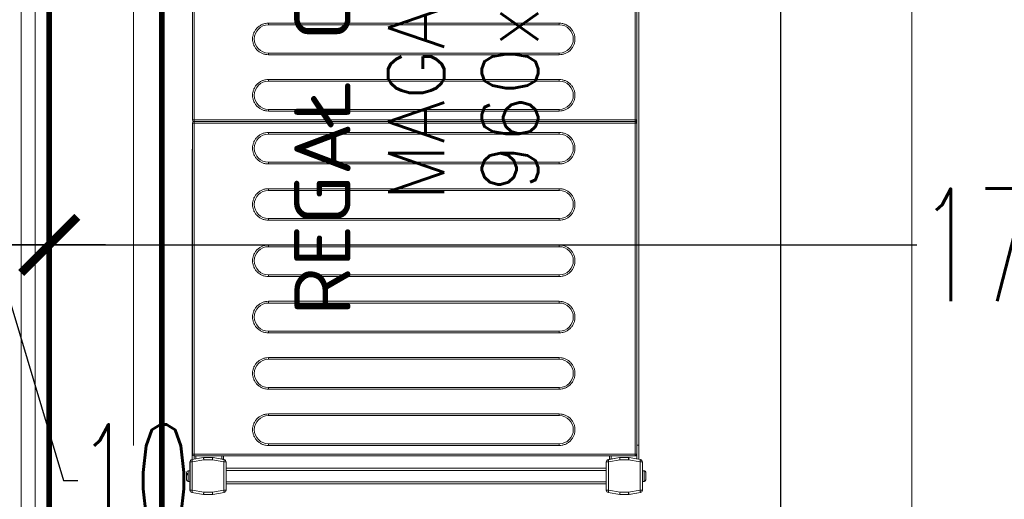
# Model space of a CAD drawing. Header units: millimetres. Extents: x -2074 to 12588, y -3630 to 101167.
# Tile 97 of 256: x 2200 to 2287, y 1410 to 1452. Entities that reach past the tile are written whole.
import ezdxf

# ---------------------------------------------------------------- set-up
doc = ezdxf.new("R2010")
doc.units = ezdxf.units.MM
doc.linetypes.add('ACAD_ISO10W100', pattern=[18, 12, -3, 0, -3])
for name, color, linetype, lineweight in [('SelinAr_BUD_osie', 8, 'ACAD_ISO10W100', 18), ('SelinAr_BUD_wymiary', 7, 'Continuous', 18), ('SelinAr_BUD_ściany', 7, 'Continuous', 25), ('SelinAr_BUD_ściany struktura', 8, 'Continuous', 9), ('SelinAr_WYP_komory', 8, 'Continuous', 18)]:
    doc.layers.add(name, color=color, linetype=linetype, lineweight=lineweight)
doc.styles.add('Arch-Dim', font='romans.shx', dxfattribs={"width": 0.75})
doc.styles.add('RomanS', font='romans.shx')
doc.styles.add('style1', font='romans.shx', dxfattribs={"width": 0.6})
doc.dimstyles.new('ISO-25 Ania', dxfattribs={"dimtxt": 10, "dimasz": 5, "dimexe": 5, "dimexo": 0.625, "dimtad": 0, "dimrnd": 0.01, "dimtxsty": 'style1', "dimblk": 'ARCHTICK', "dimcen": 5, "dimdle": 5, "dimadec": 0, "dimazin": 0, "dimtfac": 1, "dimtmove": 0, "dimatfit": 3, "dimldrblk": 'ARCHTICK', "dimfxl": 0, "dimarcsym": 0})
doc.dimstyles.new('Standard 50', dxfattribs={"dimscale": 20, "dimtxt": 0.18, "dimasz": 0.18, "dimexe": 0.18, "dimexo": 0.0625, "dimgap": 0.09, "dimtad": 1, "dimdec": 1, "dimzin": 0, "dimdsep": 46, "dimtxsty": 'Arch-Dim', "dimcen": 0.09, "dimclrd": 2, "dimclre": 2, "dimclrt": 1, "dimadec": 0, "dimazin": 0, "dimtfac": 1, "dimtdec": 1, "dimtofl": 0, "dimtmove": 0, "dimatfit": 3, "dimfxl": 0, "dimtolj": 1, "dimtzin": 0, "dimarcsym": 0})

# ---------------------------------------------------------------- blocks, each defined once
blk = doc.blocks.new('*D429')
at = {"color": 2, "lineweight": -2}
for p, q in [((41.25, 260), (80.249, 260)), ((76.649, 256.4), (76.649, 3.6)), ((41.25, 0), (80.249, 0))]:
    blk.add_line(p, q, dxfattribs=at)
at = {"color": 2}
for points in [[(76.049, 256.4), (77.249, 256.4), (76.649, 260)], [(76.049, 3.6), (77.249, 3.6), (76.649, 0)]]:
    blk.add_solid(points, dxfattribs=at)
at = {"layer": 'Defpoints', "color": 0}
for p in [(40, 260), (40, 0), (76.649, 0)]:
    blk.add_point(p, dxfattribs=at)
at = {"color": 1, "insert": (73.049, 130), "char_height": 3.6, "attachment_point": 5, "rotation": 90, "style": 'Arch-Dim'}
blk.add_mtext('\\A1;260.0', dxfattribs=at)
blk = doc.blocks.new('*U617')
at = {"ltscale": 4}
blk.add_line((0, 50), (0, -2060), dxfattribs=at)
blk = doc.blocks.new('*U450')
at = {"lineweight": 15}
for p, q in [((1.726, 0), (1.819, 0)), ((0.182, -0.465), (0, -1.5)), ((0.182, -0.474), (0, -1.509)), ((0.379, -0.509), (0.2, -1.526)), ((2.904, -0.3), (0.379, -0.3)), ((0.379, -0.309), (0.379, -0.509)), ((2.904, -0.309), (0.379, -0.309)), ((2.904, -0.509), (0.379, -0.509)), ((1.167, -0.15), (1.167, -0.3)), ((2.117, -0.15), (1.167, -0.15)), ((1.876, -0.12), (1.765, -0.12)), ((2.117, -0.3), (2.117, -0.15)), ((2.904, -0.509), (2.904, -0.309)), ((3.083, -1.526), (2.904, -0.509)), ((3.283, -1.5), (3.101, -0.465)), ((3.283, -1.509), (3.101, -0.474)), ((3.433, -0.675), (3.138, -0.675)), ((3.433, -0.825), (3.164, -0.825)), ((3.433, -0.665), (3.433, -39.865)), ((3.583, -0.665), (3.433, -0.665)), ((3.583, -0.559), (3.583, -0.515)), ((32.983, -0.515), (3.583, -0.515)), ((3.583, -0.665), (3.583, -0.559)), ((3.583, -0.665), (3.583, -39.865)), ((32.983, -0.665), (3.583, -0.665)), ((32.983, -0.515), (32.983, -0.559)), ((32.983, -0.559), (32.983, -0.665)), ((32.983, -39.865), (32.983, -0.665)), ((33.133, -0.665), (32.983, -0.665)), ((33.133, -39.865), (33.133, -0.665)), ((33.283, -0.665), (33.133, -0.665)), ((33.283, -0.559), (33.283, -0.515)), ((62.683, -0.515), (33.283, -0.515)), ((33.283, -0.665), (33.283, -0.559)), ((33.283, -0.665), (33.283, -39.865)), ((62.683, -0.665), (33.283, -0.665)), ((0, -1.5), (0, -2.3)), ((0, -1.509), (0, -2.291)), ((0.2, -1.526), (0.2, -2.291)), ((3.083, -2.291), (3.083, -1.526)), ((3.283, -1.509), (3.283, -1.5)), ((3.283, -2.291), (3.283, -1.509)), ((0, -2.291), (0.2, -2.291)), ((0, -2.3), (0, -2.302)), ((0.003, -2.326), (0.182, -3.343)), ((0.2, -2.291), (0.379, -3.309)), ((2.904, -3.309), (3.083, -2.291)), ((3.083, -2.291), (3.283, -2.291)), ((3.101, -3.343), (3.28, -2.326)), ((3.283, -2.375), (3.151, -3.125)), ((3.283, -2.3), (3.283, -2.291)), ((3.283, -2.3), (3.283, -2.375)), ((3.283, -2.301), (3.283, -2.3)), ((0.379, -3.309), (2.904, -3.309)), ((0.379, -3.309), (0.379, -3.509)), ((2.904, -3.509), (2.904, -3.309)), ((3.433, -3.275), (3.125, -3.275)), ((3.433, -3.125), (3.151, -3.125)), ((0.379, -3.509), (2.904, -3.509)), ((0.942, -3.509), (0.942, -37.3)), ((1.142, -3.509), (1.142, -37.3)), ((2.142, -3.509), (2.142, -37.3)), ((2.342, -3.509), (2.342, -37.3)), ((0.182, -37.465), (0, -38.5)), ((0, -38.5), (0.182, -37.465)), ((0.379, -37.5), (0.2, -38.517)), ((0.379, -37.3), (0.379, -37.5)), ((2.904, -37.3), (0.379, -37.3)), ((2.904, -37.5), (0.379, -37.5)), ((2.904, -37.5), (2.904, -37.3)), ((3.083, -38.517), (2.904, -37.5)), ((3.283, -38.5), (3.101, -37.465)), ((3.433, -37.575), (3.125, -37.575)), ((3.151, -37.725), (3.283, -38.475)), ((3.433, -37.725), (3.151, -37.725)), ((3.283, -38.475), (3.283, -38.5)), ((0, -38.5), (0, -39.283)), ((0, -39.3), (0, -38.5)), ((0, -39.283), (0.2, -39.283)), ((0.182, -40.335), (0, -39.3)), ((0.003, -39.317), (0.182, -40.335)), ((0.2, -38.517), (0.2, -39.283)), ((0.2, -39.283), (0.379, -40.3)), ((2.904, -40.3), (3.083, -39.283)), ((3.083, -39.283), (3.083, -38.517)), ((3.083, -39.283), (3.283, -39.283)), ((3.101, -40.335), (3.28, -39.317)), ((3.283, -39.3), (3.28, -39.317)), ((3.283, -39.283), (3.283, -38.5)), ((3.283, -39.283), (3.283, -39.3)), ((4.383, -40.175), (3.129, -40.175)), ((4.383, -40.025), (3.155, -40.025)), ((3.433, -39.865), (3.583, -39.865)), ((3.583, -39.865), (32.983, -39.865)), ((3.583, -39.865), (3.583, -40.012)), ((3.583, -40.012), (3.583, -40.015)), ((3.583, -40.015), (32.983, -40.015)), ((4.383, -40.015), (4.383, -40.025)), ((91.583, -40.025), (4.383, -40.025)), ((4.383, -40.025), (4.383, -40.175)), ((91.583, -40.175), (4.383, -40.175)), ((32.983, -39.865), (33.133, -39.865)), ((32.983, -40.012), (32.983, -39.865)), ((32.983, -40.015), (32.983, -40.012)), ((33.133, -39.865), (33.283, -39.865)), ((33.283, -39.865), (62.683, -39.865)), ((33.283, -39.865), (33.283, -40.012)), ((33.283, -40.012), (33.283, -40.015)), ((33.283, -40.015), (62.683, -40.015)), ((0.379, -40.3), (0.379, -40.5)), ((0.379, -40.3), (2.904, -40.3)), ((0.379, -40.5), (2.904, -40.5)), ((1.167, -40.5), (1.167, -40.65)), ((1.167, -40.65), (2.117, -40.65)), ((1.17, -40.68), (1.173, -40.68)), ((2.11, -40.68), (2.114, -40.68)), ((2.117, -40.65), (2.117, -40.5)), ((2.904, -40.5), (2.904, -40.3))]:
    blk.add_line(p, q, dxfattribs=at)
blk.add_line((0.379, -0.509), (30.666, -0.509))
at = {"color": 253, "lineweight": 15}
for p, q in [((4.363, -33.115), (4.363, -7.265)), ((4.363, -7.265), (4.513, -7.265)), ((4.513, -33.115), (4.513, -7.265)), ((7.013, -7.265), (7.013, -33.115)), ((7.163, -7.265), (7.013, -7.265)), ((7.163, -7.265), (7.163, -33.115)), ((9.363, -33.115), (9.363, -7.265)), ((9.363, -7.265), (9.513, -7.265)), ((9.513, -33.115), (9.513, -7.265)), ((12.013, -7.265), (12.013, -33.115)), ((12.163, -7.265), (12.013, -7.265)), ((12.163, -7.265), (12.163, -33.115)), ((14.363, -33.115), (14.363, -7.265)), ((14.363, -7.265), (14.513, -7.265)), ((14.513, -33.115), (14.513, -7.265)), ((17.013, -7.265), (17.013, -33.115)), ((17.163, -7.265), (17.013, -7.265)), ((17.163, -7.265), (17.163, -33.115)), ((19.363, -33.115), (19.363, -7.265)), ((19.363, -7.265), (19.513, -7.265)), ((19.513, -33.115), (19.513, -7.265)), ((22.013, -7.265), (22.013, -33.115)), ((22.163, -7.265), (22.013, -7.265)), ((22.163, -7.265), (22.163, -33.115)), ((24.363, -33.115), (24.363, -7.265)), ((24.363, -7.265), (24.513, -7.265)), ((24.513, -33.115), (24.513, -7.265)), ((27.013, -7.265), (27.013, -33.115)), ((27.163, -7.265), (27.013, -7.265)), ((27.163, -7.265), (27.163, -33.115)), ((29.363, -33.115), (29.363, -7.265)), ((29.363, -7.265), (29.513, -7.265)), ((29.513, -33.115), (29.513, -7.265)), ((32.013, -7.265), (32.013, -33.115)), ((32.163, -7.265), (32.013, -7.265)), ((32.163, -7.265), (32.163, -33.115)), ((34.063, -33.115), (34.063, -7.265)), ((34.063, -7.265), (34.213, -7.265)), ((34.213, -33.115), (34.213, -7.265)), ((36.713, -7.265), (36.713, -33.115)), ((36.863, -7.265), (36.713, -7.265)), ((36.863, -7.265), (36.863, -33.115)), ((39.063, -33.115), (39.063, -7.265)), ((39.063, -7.265), (39.213, -7.265)), ((39.213, -33.115), (39.213, -7.265)), ((41.713, -7.265), (41.713, -33.115)), ((41.863, -7.265), (41.713, -7.265)), ((41.863, -7.265), (41.863, -33.115)), ((4.513, -33.115), (4.363, -33.115)), ((7.163, -33.115), (7.013, -33.115)), ((9.513, -33.115), (9.363, -33.115)), ((12.163, -33.115), (12.013, -33.115)), ((14.513, -33.115), (14.363, -33.115)), ((17.163, -33.115), (17.013, -33.115)), ((19.513, -33.115), (19.363, -33.115)), ((22.163, -33.115), (22.013, -33.115)), ((24.513, -33.115), (24.363, -33.115)), ((27.163, -33.115), (27.013, -33.115)), ((29.513, -33.115), (29.363, -33.115)), ((32.163, -33.115), (32.013, -33.115)), ((34.213, -33.115), (34.063, -33.115)), ((36.863, -33.115), (36.713, -33.115)), ((39.213, -33.115), (39.063, -33.115)), ((41.863, -33.115), (41.713, -33.115))]:
    blk.add_line(p, q, dxfattribs=at)
at = {"lineweight": 15, "flags": 128}
for points in [[(0.379, -0.509), (0.341, -0.502), (0.304, -0.495), (0.27, -0.489), (0.24, -0.484), (0.216, -0.48), (0.197, -0.477), (0.186, -0.475), (0.182, -0.474)], [(3.101, -0.474), (3.097, -0.475), (3.086, -0.477), (3.068, -0.48), (3.043, -0.484), (3.013, -0.489), (2.979, -0.495), (2.942, -0.502), (2.904, -0.509)], [(0, -1.509), (0.003, -1.509), (0.012, -1.51), (0.027, -1.511), (0.047, -1.513), (0.071, -1.515), (0.1, -1.517), (0.132, -1.52), (0.165, -1.523), (0.2, -1.526)], [(3.083, -1.526), (3.122, -1.523), (3.16, -1.52), (3.194, -1.517), (3.225, -1.514), (3.249, -1.512), (3.268, -1.51), (3.279, -1.509), (3.283, -1.509)], [(0.2, -2.291), (0.162, -2.298), (0.125, -2.305), (0.091, -2.311), (0.061, -2.316), (0.036, -2.32), (0.018, -2.323), (0.007, -2.325), (0.003, -2.326)], [(3.28, -2.326), (3.276, -2.325), (3.265, -2.323), (3.247, -2.32), (3.222, -2.316), (3.193, -2.311), (3.159, -2.305), (3.122, -2.298), (3.083, -2.291)], [(0.182, -3.343), (0.186, -3.343), (0.197, -3.341), (0.216, -3.338), (0.24, -3.333), (0.27, -3.328), (0.304, -3.322), (0.341, -3.316), (0.379, -3.309)], [(2.904, -3.309), (2.942, -3.316), (2.979, -3.322), (3.013, -3.328), (3.043, -3.333), (3.068, -3.338), (3.086, -3.341), (3.097, -3.343), (3.101, -3.343)], [(3.151, -3.125), (3.146, -3.154), (3.141, -3.182), (3.136, -3.208), (3.132, -3.231), (3.129, -3.25), (3.127, -3.264), (3.125, -3.272), (3.125, -3.275)], [(0.379, -37.5), (0.341, -37.493), (0.304, -37.487), (0.27, -37.481), (0.24, -37.475), (0.216, -37.471), (0.197, -37.468), (0.186, -37.466), (0.182, -37.465)], [(3.101, -37.465), (3.097, -37.466), (3.086, -37.468), (3.068, -37.471), (3.043, -37.475), (3.013, -37.481), (2.979, -37.487), (2.942, -37.493), (2.904, -37.5)], [(3.125, -37.575), (3.125, -37.578), (3.127, -37.586), (3.129, -37.6), (3.132, -37.619), (3.136, -37.642), (3.141, -37.668), (3.146, -37.696), (3.151, -37.725)], [(0, -38.5), (0.004, -38.5), (0.015, -38.501), (0.034, -38.503), (0.059, -38.505), (0.089, -38.508), (0.123, -38.511), (0.161, -38.514), (0.2, -38.517)], [(0.2, -39.283), (0.162, -39.289), (0.125, -39.296), (0.091, -39.302), (0.061, -39.307), (0.036, -39.311), (0.018, -39.315), (0.007, -39.317), (0.003, -39.317)], [(3.083, -38.517), (3.118, -38.514), (3.152, -38.512), (3.183, -38.509), (3.212, -38.506), (3.236, -38.504), (3.256, -38.502), (3.271, -38.501), (3.28, -38.5), (3.283, -38.5)], [(3.28, -39.317), (3.276, -39.317), (3.265, -39.315), (3.247, -39.311), (3.222, -39.307), (3.193, -39.302), (3.159, -39.296), (3.122, -39.289), (3.083, -39.283)], [(0.182, -40.335), (0.186, -40.334), (0.197, -40.332), (0.216, -40.329), (0.24, -40.325), (0.27, -40.319), (0.304, -40.313), (0.341, -40.307), (0.379, -40.3)], [(2.904, -40.3), (2.942, -40.307), (2.979, -40.313), (3.013, -40.319), (3.043, -40.325), (3.068, -40.329), (3.086, -40.332), (3.097, -40.334), (3.101, -40.335)]]:
    blk.add_lwpolyline(points, dxfattribs=at)
at = {"lineweight": 15}
for centre, radius, start, end in [((0.379, -0.5), 0.2, 90, 170), ((0.379, -0.509), 0.2, 90, 170), ((1.317, -0.15), 0.15, 90, 180), ((1.967, -0.15), 0.15, 0, 90), ((2.904, -0.5), 0.2, 10, 90), ((2.904, -0.509), 0.2, 10, 90), ((3.583, -0.665), 0.15, 90, 180), ((32.983, -0.665), 0.15, 0, 90), ((33.283, -0.665), 0.15, 90, 180), ((0.2, -2.291), 0.2, 180, 190), ((3.083, -2.291), 0.2, 350, 0), ((0.379, -3.309), 0.2, 190, 270), ((2.904, -3.309), 0.2, 270, 350), ((0.379, -37.5), 0.2, 90, 170), ((0.379, -37.5), 0.2, 90, 170), ((2.904, -37.5), 0.2, 10, 90), ((0.2, -39.283), 0.2, 180, 190), ((3.083, -39.283), 0.2, 350, 0), ((0.379, -40.3), 0.2, 190, 270), ((0.379, -40.3), 0.2, 190, 270), ((1.317, -40.65), 0.15, 180, 191.53696), ((1.967, -40.65), 0.15, 348.46304, 0), ((2.904, -40.3), 0.2, 270, 350)]:
    blk.add_arc(centre, radius, start, end, dxfattribs=at)
at = {"color": 253, "lineweight": 15}
for centre, start, end in [((5.763, -7.265), 0, 180), ((10.763, -7.265), 0, 180), ((15.763, -7.265), 0, 180), ((20.763, -7.265), 0, 180), ((25.763, -7.265), 0, 180), ((30.763, -7.265), 0, 180), ((35.463, -7.265), 0, 180), ((40.463, -7.265), 0, 180), ((5.763, -33.115), 180, 0), ((10.763, -33.115), 180, 0), ((15.763, -33.115), 180, 0), ((20.763, -33.115), 180, 0), ((25.763, -33.115), 180, 0), ((30.763, -33.115), 180, 0), ((35.463, -33.115), 180, 0), ((40.463, -33.115), 180, 0)]:
    blk.add_arc(centre, 1.25, start, end, dxfattribs=at)
at = {"lineweight": 15}
for points, knots in [([(1.708, 0), (1.672, 0), (1.597, 0), (1.486, 0), (1.395, 0), (1.338, 0), (1.312, 0), (1.318, 0), (1.319, 0)], [0, 0, 0, 0, 0.188945, 0.389816, 0.590684, 0.779625, 0.968579, 1, 1, 1, 1]), ([(1.765, -0.12), (1.763, -0.104), (1.759, -0.072), (1.746, -0.033), (1.729, -0.006), (1.715, -0.002), (1.708, 0)], [0, 0, 0, 0, 0.243636, 0.487267, 0.73198, 1, 1, 1, 1]), ([(1.921, 0), (1.915, 0), (1.893, 0), (1.849, 0), (1.819, 0)], [0, 0, 0, 0, 0.31192, 1, 1, 1, 1]), ([(1.819, 0), (1.826, -0.002), (1.839, -0.005), (1.856, -0.031), (1.87, -0.07), (1.874, -0.103), (1.876, -0.12)], [0, 0, 0, 0, 0.250222, 0.500532, 0.748158, 1, 1, 1, 1]), ([(3.433, -39.863), (3.435, -39.882), (3.439, -39.92), (3.467, -39.96), (3.497, -39.985), (3.523, -40), (3.553, -40.009), (3.573, -40.011), (3.583, -40.012)], [0, 0, 0, 0, 0.238266, 0.485424, 0.612038, 0.739974, 0.869231, 1, 1, 1, 1]), ([(32.983, -40.012), (32.993, -40.011), (33.014, -40.009), (33.043, -40), (33.07, -39.985), (33.1, -39.96), (33.128, -39.92), (33.131, -39.882), (33.133, -39.863)], [0, 0, 0, 0, 0.130769, 0.260023, 0.387959, 0.514574, 0.761734, 1, 1, 1, 1]), ([(33.133, -39.863), (33.135, -39.882), (33.139, -39.92), (33.167, -39.96), (33.197, -39.985), (33.223, -40), (33.253, -40.009), (33.273, -40.011), (33.283, -40.012)], [0, 0, 0, 0, 0.238266, 0.485426, 0.612036, 0.739977, 0.869231, 1, 1, 1, 1]), ([(1.173, -40.68), (1.178, -40.696), (1.188, -40.728), (1.223, -40.767), (1.268, -40.794), (1.304, -40.798), (1.322, -40.8)], [0, 0, 0, 0, 0.243643, 0.487245, 0.731956, 1, 1, 1, 1]), ([(1.322, -40.8), (1.332, -40.8), (1.353, -40.8), (1.43, -40.8), (1.53, -40.8), (1.642, -40.8), (1.753, -40.8), (1.853, -40.8), (1.93, -40.8), (1.951, -40.8), (1.961, -40.8)], [0, 0, 0, 0, 0.121175, 0.250001, 0.378823, 0.5, 0.621177, 0.749999, 0.878825, 1, 1, 1, 1]), ([(1.961, -40.8), (1.978, -40.798), (2.013, -40.795), (2.058, -40.769), (2.094, -40.73), (2.105, -40.697), (2.11, -40.68)], [0, 0, 0, 0, 0.250219, 0.500551, 0.74815, 1, 1, 1, 1])]:
    blk.add_open_spline(points, degree=3, knots=knots, dxfattribs=at)
at = {"color": 253, "lineweight": 15}
for points, knots in [([(4.363, -7.265), (4.368, -7.18), (4.377, -7.004), (4.455, -6.743), (4.584, -6.492), (4.766, -6.268), (4.99, -6.086), (5.241, -5.956), (5.502, -5.881), (5.763, -5.857), (6.024, -5.881), (6.285, -5.956), (6.536, -6.086), (6.76, -6.268), (6.942, -6.492), (7.071, -6.743), (7.149, -7.004), (7.159, -7.18), (7.163, -7.265)], [0, 0, 0, 0, 0.058258, 0.120006, 0.18432, 0.25, 0.31568, 0.379994, 0.441742, 0.5, 0.558258, 0.620006, 0.68432, 0.75, 0.81568, 0.879994, 0.941742, 1, 1, 1, 1]), ([(9.363, -7.265), (9.368, -7.18), (9.377, -7.004), (9.455, -6.743), (9.584, -6.492), (9.766, -6.268), (9.99, -6.086), (10.241, -5.956), (10.502, -5.881), (10.763, -5.857), (11.024, -5.881), (11.285, -5.956), (11.536, -6.086), (11.76, -6.268), (11.942, -6.492), (12.071, -6.743), (12.149, -7.004), (12.159, -7.18), (12.163, -7.265)], [0, 0, 0, 0, 0.058258, 0.120006, 0.18432, 0.25, 0.31568, 0.379994, 0.441742, 0.5, 0.558258, 0.620006, 0.68432, 0.75, 0.81568, 0.879994, 0.941742, 1, 1, 1, 1]), ([(14.363, -7.265), (14.368, -7.18), (14.377, -7.004), (14.455, -6.743), (14.584, -6.492), (14.766, -6.268), (14.99, -6.086), (15.241, -5.956), (15.502, -5.881), (15.763, -5.857), (16.024, -5.881), (16.285, -5.956), (16.536, -6.086), (16.76, -6.268), (16.942, -6.492), (17.071, -6.743), (17.149, -7.004), (17.159, -7.18), (17.163, -7.265)], [0, 0, 0, 0, 0.058258, 0.120006, 0.18432, 0.25, 0.31568, 0.379994, 0.441742, 0.5, 0.558258, 0.620006, 0.68432, 0.75, 0.81568, 0.879994, 0.941742, 1, 1, 1, 1]), ([(19.363, -7.265), (19.368, -7.18), (19.377, -7.004), (19.455, -6.743), (19.584, -6.492), (19.766, -6.268), (19.99, -6.086), (20.241, -5.956), (20.502, -5.881), (20.763, -5.857), (21.024, -5.881), (21.285, -5.956), (21.536, -6.086), (21.76, -6.268), (21.942, -6.492), (22.071, -6.743), (22.149, -7.004), (22.159, -7.18), (22.163, -7.265)], [0, 0, 0, 0, 0.058258, 0.120006, 0.18432, 0.25, 0.31568, 0.379994, 0.441742, 0.5, 0.558258, 0.620006, 0.68432, 0.75, 0.81568, 0.879994, 0.941742, 1, 1, 1, 1]), ([(24.363, -7.265), (24.368, -7.18), (24.377, -7.004), (24.455, -6.743), (24.584, -6.492), (24.766, -6.268), (24.99, -6.086), (25.241, -5.956), (25.502, -5.881), (25.763, -5.857), (26.024, -5.881), (26.285, -5.956), (26.536, -6.086), (26.76, -6.268), (26.942, -6.492), (27.071, -6.743), (27.149, -7.004), (27.159, -7.18), (27.163, -7.265)], [0, 0, 0, 0, 0.058258, 0.120006, 0.18432, 0.25, 0.31568, 0.379994, 0.441742, 0.5, 0.558258, 0.620006, 0.68432, 0.75, 0.81568, 0.879994, 0.941742, 1, 1, 1, 1]), ([(29.363, -7.265), (29.368, -7.18), (29.377, -7.004), (29.455, -6.743), (29.584, -6.492), (29.766, -6.268), (29.99, -6.086), (30.241, -5.956), (30.502, -5.881), (30.763, -5.857), (31.024, -5.881), (31.285, -5.956), (31.536, -6.086), (31.76, -6.268), (31.942, -6.492), (32.071, -6.743), (32.149, -7.004), (32.159, -7.18), (32.163, -7.265)], [0, 0, 0, 0, 0.058258, 0.120006, 0.18432, 0.25, 0.31568, 0.379994, 0.441742, 0.5, 0.558258, 0.620006, 0.68432, 0.75, 0.81568, 0.879994, 0.941742, 1, 1, 1, 1]), ([(34.063, -7.265), (34.068, -7.18), (34.077, -7.004), (34.155, -6.743), (34.284, -6.492), (34.466, -6.268), (34.69, -6.086), (34.941, -5.956), (35.202, -5.881), (35.463, -5.857), (35.724, -5.881), (35.985, -5.956), (36.236, -6.086), (36.46, -6.268), (36.642, -6.492), (36.771, -6.743), (36.849, -7.004), (36.859, -7.18), (36.863, -7.265)], [0, 0, 0, 0, 0.058258, 0.120006, 0.18432, 0.25, 0.31568, 0.379994, 0.441742, 0.5, 0.558258, 0.620006, 0.68432, 0.75, 0.81568, 0.879994, 0.941742, 1, 1, 1, 1]), ([(39.063, -7.265), (39.068, -7.18), (39.077, -7.004), (39.155, -6.743), (39.284, -6.492), (39.466, -6.268), (39.69, -6.086), (39.941, -5.956), (40.202, -5.881), (40.463, -5.857), (40.724, -5.881), (40.985, -5.956), (41.236, -6.086), (41.46, -6.268), (41.642, -6.492), (41.771, -6.743), (41.849, -7.004), (41.859, -7.18), (41.863, -7.265)], [0, 0, 0, 0, 0.058258, 0.120006, 0.18432, 0.25, 0.31568, 0.379994, 0.441742, 0.5, 0.558258, 0.620005, 0.68432, 0.75, 0.81568, 0.879994, 0.941742, 1, 1, 1, 1]), ([(7.163, -33.115), (7.159, -33.2), (7.149, -33.376), (7.071, -33.637), (6.942, -33.888), (6.76, -34.112), (6.536, -34.294), (6.285, -34.424), (6.024, -34.499), (5.763, -34.523), (5.502, -34.499), (5.241, -34.424), (4.99, -34.294), (4.766, -34.112), (4.584, -33.888), (4.455, -33.637), (4.377, -33.376), (4.368, -33.2), (4.363, -33.115)], [0, 0, 0, 0, 0.058258, 0.120006, 0.18432, 0.25, 0.31568, 0.379994, 0.441742, 0.5, 0.558258, 0.620006, 0.68432, 0.75, 0.81568, 0.879994, 0.941742, 1, 1, 1, 1]), ([(12.163, -33.115), (12.159, -33.2), (12.149, -33.376), (12.071, -33.637), (11.942, -33.888), (11.76, -34.112), (11.536, -34.294), (11.285, -34.424), (11.024, -34.499), (10.763, -34.523), (10.502, -34.499), (10.241, -34.424), (9.99, -34.294), (9.766, -34.112), (9.584, -33.888), (9.455, -33.637), (9.377, -33.376), (9.368, -33.2), (9.363, -33.115)], [0, 0, 0, 0, 0.058258, 0.120006, 0.18432, 0.25, 0.31568, 0.379994, 0.441742, 0.5, 0.558258, 0.620006, 0.68432, 0.75, 0.81568, 0.879994, 0.941742, 1, 1, 1, 1]), ([(17.163, -33.115), (17.159, -33.2), (17.149, -33.376), (17.071, -33.637), (16.942, -33.888), (16.76, -34.112), (16.536, -34.294), (16.285, -34.424), (16.024, -34.499), (15.763, -34.523), (15.502, -34.499), (15.241, -34.424), (14.99, -34.294), (14.766, -34.112), (14.584, -33.888), (14.455, -33.637), (14.377, -33.376), (14.368, -33.2), (14.363, -33.115)], [0, 0, 0, 0, 0.058258, 0.120006, 0.18432, 0.25, 0.31568, 0.379994, 0.441742, 0.5, 0.558258, 0.620006, 0.68432, 0.75, 0.81568, 0.879994, 0.941742, 1, 1, 1, 1]), ([(22.163, -33.115), (22.159, -33.2), (22.149, -33.376), (22.071, -33.637), (21.942, -33.888), (21.76, -34.112), (21.536, -34.294), (21.285, -34.424), (21.024, -34.499), (20.763, -34.523), (20.502, -34.499), (20.241, -34.424), (19.99, -34.294), (19.766, -34.112), (19.584, -33.888), (19.455, -33.637), (19.377, -33.376), (19.368, -33.2), (19.363, -33.115)], [0, 0, 0, 0, 0.058258, 0.120006, 0.18432, 0.25, 0.31568, 0.379994, 0.441742, 0.5, 0.558258, 0.620006, 0.684321, 0.75, 0.81568, 0.879994, 0.941742, 1, 1, 1, 1]), ([(27.163, -33.115), (27.159, -33.2), (27.149, -33.376), (27.071, -33.637), (26.942, -33.888), (26.76, -34.112), (26.536, -34.294), (26.285, -34.424), (26.024, -34.499), (25.763, -34.523), (25.502, -34.499), (25.241, -34.424), (24.99, -34.294), (24.766, -34.112), (24.584, -33.888), (24.455, -33.637), (24.377, -33.376), (24.368, -33.2), (24.363, -33.115)], [0, 0, 0, 0, 0.058258, 0.1200056, 0.1843204, 0.2500002, 0.3156797, 0.3799945, 0.4417421, 0.4999999, 0.558258, 0.6200056, 0.6843204, 0.7499999, 0.8156797, 0.8799945, 0.941742, 1, 1, 1, 1]), ([(32.163, -33.115), (32.159, -33.2), (32.149, -33.376), (32.071, -33.637), (31.942, -33.888), (31.76, -34.112), (31.536, -34.294), (31.285, -34.424), (31.024, -34.499), (30.763, -34.523), (30.502, -34.499), (30.241, -34.424), (29.99, -34.294), (29.766, -34.112), (29.584, -33.888), (29.455, -33.637), (29.377, -33.376), (29.368, -33.2), (29.363, -33.115)], [0, 0, 0, 0, 0.058258, 0.1200056, 0.1843204, 0.2499999, 0.3156794, 0.3799942, 0.4417421, 0.4999999, 0.5582581, 0.6200057, 0.6843205, 0.7499999, 0.8156797, 0.8799945, 0.941742, 1, 1, 1, 1]), ([(36.863, -33.115), (36.859, -33.2), (36.849, -33.376), (36.771, -33.637), (36.642, -33.888), (36.46, -34.112), (36.236, -34.294), (35.985, -34.424), (35.724, -34.499), (35.463, -34.523), (35.202, -34.499), (34.941, -34.424), (34.69, -34.294), (34.466, -34.112), (34.284, -33.888), (34.155, -33.637), (34.077, -33.376), (34.068, -33.2), (34.063, -33.115)], [0, 0, 0, 0, 0.058258, 0.120006, 0.18432, 0.25, 0.31568, 0.379994, 0.441742, 0.5, 0.558258, 0.620006, 0.68432, 0.75, 0.81568, 0.879994, 0.941742, 1, 1, 1, 1]), ([(41.863, -33.115), (41.859, -33.2), (41.849, -33.376), (41.771, -33.637), (41.642, -33.888), (41.46, -34.112), (41.236, -34.294), (40.985, -34.424), (40.724, -34.499), (40.463, -34.523), (40.202, -34.499), (39.941, -34.424), (39.69, -34.294), (39.466, -34.112), (39.284, -33.888), (39.155, -33.637), (39.077, -33.376), (39.068, -33.2), (39.063, -33.115)], [0, 0, 0, 0, 0.058258, 0.120005, 0.18432, 0.25, 0.315679, 0.379995, 0.441742, 0.5, 0.558258, 0.620006, 0.68432, 0.75, 0.81568, 0.879994, 0.941742, 1, 1, 1, 1])]:
    blk.add_open_spline(points, degree=3, knots=knots, dxfattribs=at)
at = {"insert": (48, -20.4), "char_height": 5, "width": 96, "attachment_point": 5, "style": 'RomanS'}
blk.add_mtext('REGAŁ CHŁODNICZY MAGAZYNOWY\\P960x408mm', dxfattribs=at)
blk = doc.blocks.new('_ArchTick')
at = {"color": 0, "linetype": 'ByBlock', "const_width": 0.15}
blk.add_lwpolyline([(-0.5, -0.5), (0.5, 0.5)], dxfattribs=at)
blk = doc.blocks.new('*D692')
at = {"layer": 'Defpoints', "color": 0}
for p in [(2209.657, 2319.741), (2209.657, 2109.741), (1969.657, 742.482)]:
    blk.add_point(p, dxfattribs=at)
at = {"layer": 'SelinAr_BUD_wymiary', "color": 0, "lineweight": -2}
for p, q in [((1969.657, 2309.741), (1969.657, 2324.741)), ((2209.657, 2309.741), (2209.657, 2324.741)), ((1964.657, 2319.741), (2081.317, 2319.741)), ((2214.657, 2319.741), (2097.996, 2319.741))]:
    blk.add_line(p, q, dxfattribs=at)
at = {"layer": 'SelinAr_BUD_wymiary', "color": 0, "lineweight": -2, "xscale": 5, "yscale": 5, "zscale": 5, "rotation": 180}
blk.add_blockref('_ArchTick', (1969.657, 2319.741), dxfattribs=at)
at = {"layer": 'SelinAr_BUD_wymiary', "color": 0, "lineweight": -2, "xscale": 5, "yscale": 5, "zscale": 5}
blk.add_blockref('_ArchTick', (2209.657, 2319.741), dxfattribs=at)
at = {"layer": 'SelinAr_BUD_wymiary', "color": 0, "insert": (2089.657, 2319.741), "char_height": 10, "attachment_point": 5, "style": 'style1'}
blk.add_mtext('240', dxfattribs=at)
blk = doc.blocks.new('*D755')
at = {"layer": 'Defpoints', "color": 0}
for p in [(2202.157, 1617.241), (2372.157, 1557.241), (2202.157, 1432.241)]:
    blk.add_point(p, dxfattribs=at)
at = {"layer": 'SelinAr_BUD_wymiary', "color": 0, "lineweight": -2}
for p, q in [((2202.157, 1442.241), (2202.157, 1427.241)), ((2372.157, 1442.241), (2372.157, 1427.241)), ((2197.157, 1432.241), (2279.246, 1432.241)), ((2377.157, 1432.241), (2295.067, 1432.241))]:
    blk.add_line(p, q, dxfattribs=at)
at = {"layer": 'SelinAr_BUD_wymiary', "color": 0, "lineweight": -2, "xscale": 5, "yscale": 5, "zscale": 5, "rotation": 180}
blk.add_blockref('_ArchTick', (2202.157, 1432.241), dxfattribs=at)
at = {"layer": 'SelinAr_BUD_wymiary', "color": 0, "lineweight": -2, "xscale": 5, "yscale": 5, "zscale": 5}
blk.add_blockref('_ArchTick', (2372.157, 1432.241), dxfattribs=at)
at = {"layer": 'SelinAr_BUD_wymiary', "color": 0, "insert": (2287.157, 1432.241), "char_height": 10, "attachment_point": 5, "style": 'style1'}
blk.add_mtext('170', dxfattribs=at)
blk = doc.blocks.new('*D756')
at = {"layer": 'Defpoints', "color": 0}
for p in [(2192.157, 1617.241), (2202.157, 1617.241), (2192.157, 1432.241)]:
    blk.add_point(p, dxfattribs=at)
at = {"layer": 'SelinAr_BUD_wymiary', "color": 0, "lineweight": -2}
for p, q in [((2192.157, 1442.241), (2192.157, 1427.241)), ((2202.157, 1442.241), (2202.157, 1427.241)), ((2207.157, 1432.241), (2187.157, 1432.241)), ((2197.157, 1432.241), (2203.438, 1411.304)), ((2203.438, 1411.304), (2204.688, 1411.304))]:
    blk.add_line(p, q, dxfattribs=at)
at = {"layer": 'SelinAr_BUD_wymiary', "color": 0, "lineweight": -2, "xscale": 5, "yscale": 5, "zscale": 5, "rotation": 180}
blk.add_blockref('_ArchTick', (2192.157, 1432.241), dxfattribs=at)
at = {"layer": 'SelinAr_BUD_wymiary', "color": 0, "lineweight": -2, "xscale": 5, "yscale": 5, "zscale": 5}
blk.add_blockref('_ArchTick', (2202.157, 1432.241), dxfattribs=at)
at = {"layer": 'SelinAr_BUD_wymiary', "color": 0, "insert": (2209.741, 1411.304), "char_height": 10, "attachment_point": 5, "style": 'style1'}
blk.add_mtext('10', dxfattribs=at)
blk = doc.blocks.new('*D832')
at = {"layer": 'Defpoints', "color": 0}
for p in [(2257.157, 1607.241), (2267.157, 1367.241), (2372.157, 1367.241)]:
    blk.add_point(p, dxfattribs=at)
at = {"layer": 'SelinAr_BUD_wymiary', "color": 0, "lineweight": -2}
for p, q in [((2267.157, 1612.241), (2267.157, 1495.58)), ((2257.782, 1607.241), (2272.157, 1607.241)), ((2267.157, 1362.241), (2267.157, 1478.902)), ((2277.157, 1367.241), (2262.157, 1367.241))]:
    blk.add_line(p, q, dxfattribs=at)
at = {"layer": 'SelinAr_BUD_wymiary', "color": 0, "lineweight": -2, "xscale": 5, "yscale": 5, "zscale": 5}
for p, rotation in [((2267.157, 1607.241), 90), ((2267.157, 1367.241), 270)]:
    blk.add_blockref('_ArchTick', p, dxfattribs=dict(at, rotation=rotation))
at = {"layer": 'SelinAr_BUD_wymiary', "color": 0, "insert": (2267.157, 1487.241), "char_height": 10, "attachment_point": 5, "rotation": 90, "style": 'style1'}
blk.add_mtext('240', dxfattribs=at)
blk = doc.blocks.new('*U428')
at = {"const_width": 0.5}
blk.add_lwpolyline([(125, 250), (125, 260), (180, 260), (180, 0), (0, 0), (0, 260), (55, 260), (55, 250), (10, 250), (10, 10), (170, 10), (170, 250)], close=True, dxfattribs=at)
dim = blk.add_linear_dim(base=(76.649, 0), p1=(40, 260), p2=(40, 0), angle=90, dimstyle='Standard 50', override={"dimfxl": 50, "dimfxlon": 1})
dim.commit()
dim.dimension.update_dxf_attribs({"geometry": '*D429', "text_midpoint": (73.049, 130)})

msp = doc.modelspace()

# ---------------------------------------------------------------- linework, layer by layer
at = {"layer": 'SelinAr_BUD_ściany'}
msp.add_lwpolyline([(2868.357, 1344.741), (2103.157, 1344.741), (2103.157, 1357.241), (2192.157, 1357.241), (2192.157, 1447.241), (2112.157, 1447.241), (2112.157, 1457.241), (2192.157, 1457.241), (2192.157, 1617.241), (2202.157, 1617.241), (2202.157, 1357.241), (2557.157, 1357.241)], dxfattribs=at)
at = {"layer": 'SelinAr_BUD_ściany struktura'}
for points in [[(2103.157, 1355.991), (2193.407, 1355.991), (2193.407, 1448.491), (2113.407, 1448.491), (2113.407, 1455.991), (2193.407, 1455.991), (2193.407, 1615.991), (2200.907, 1615.991), (2200.907, 1355.991), (2558.407, 1355.991), (2558.407, 1565.241)], [(2559.657, 1565.241), (2559.657, 1354.741), (2199.657, 1354.741), (2199.657, 1614.741), (2194.657, 1614.741), (2194.657, 1454.741), (2114.657, 1454.741), (2114.657, 1449.741), (2194.657, 1449.741), (2194.657, 1354.741), (2103.157, 1354.741)]]:
    msp.add_lwpolyline(points, dxfattribs=at)

# ---------------------------------------------------------------- block references
at = {"layer": 'SelinAr_BUD_osie'}
msp.add_blockref('*U617', (2209.657, 2349.741), dxfattribs=at)
at = {"layer": 'SelinAr_WYP_komory'}
msp.add_blockref('*U428', (2202.157, 1357.241), dxfattribs=at)
at = {"layer": 'SelinAr_WYP_komory', "linetype": 'Continuous', "lineweight": 25, "rotation": 90}
msp.add_blockref('*U450', (2214.362, 1410.068), dxfattribs=at)

# ---------------------------------------------------------------- dimensions: what is measured, and where the dimension line sits
at = {"layer": 'SelinAr_BUD_wymiary'}
for base, p1, p2, picture, middle in [((2209.657, 2319.741), (1969.657, 742.482), (2209.657, 2109.741), '*D692', (2089.657, 2319.741)), ((2192.157, 1432.241), (2202.157, 1617.241), (2192.157, 1617.241), '*D756', (2205.313, 1411.304)), ((2202.157, 1432.241), (2372.157, 1557.241), (2202.157, 1617.241), '*D755', (2287.157, 1432.241))]:
    dim = msp.add_linear_dim(base=base, p1=p1, p2=p2, dimstyle='ISO-25 Ania', override={"dimtmove": 1, "dimfxl": 10, "dimarcsym": 2}, dxfattribs=at)
    dim.commit()
    dim.dimension.update_dxf_attribs({"geometry": picture, "text_midpoint": middle})
dim = msp.add_linear_dim(base=(2267.157, 1367.241), p1=(2257.157, 1607.241), p2=(2372.157, 1367.241), angle=90, dimstyle='ISO-25 Ania', override={"dimtmove": 1, "dimfxl": 10, "dimarcsym": 2}, dxfattribs=at)
dim.commit()
dim.dimension.update_dxf_attribs({"geometry": '*D832', "text_midpoint": (2267.157, 1487.241)})

doc.saveas('drawing.dxf')
